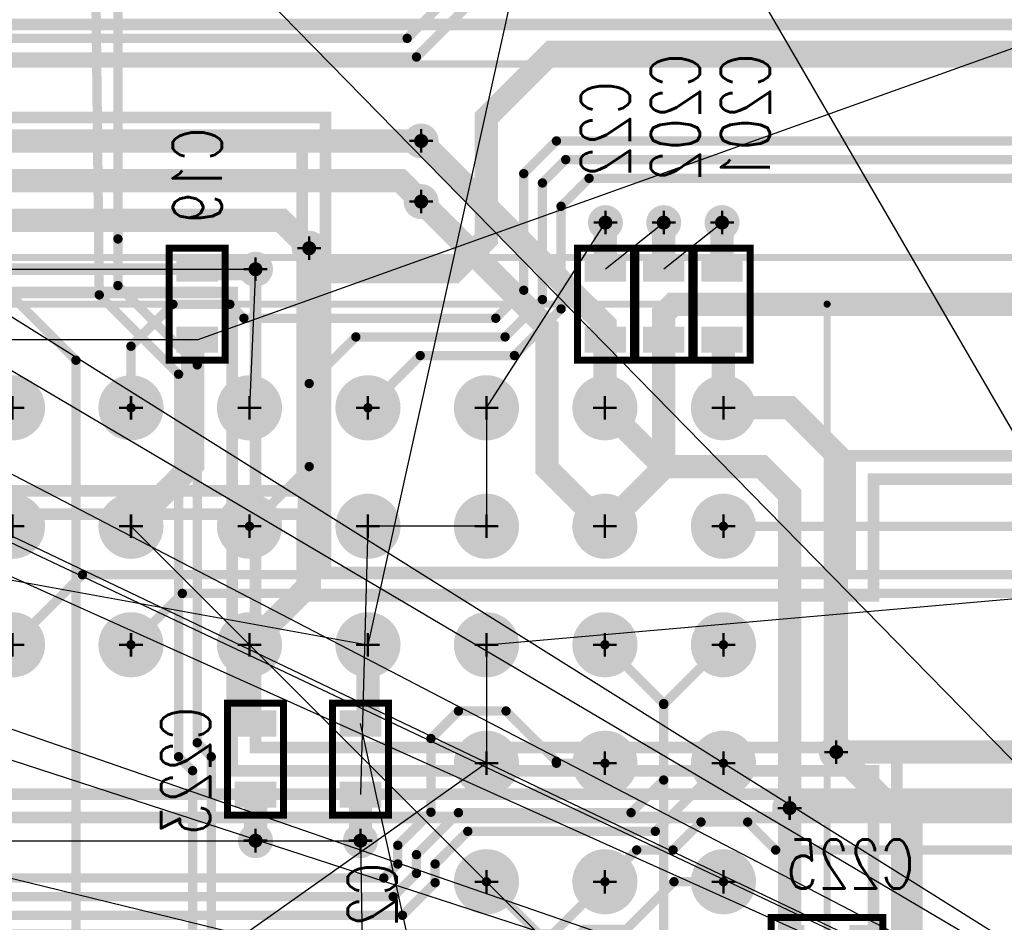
# Model space of a CAD drawing. Extents: x -1 to 210, y -5 to 148.
# Tile 44 of 52: x 138 to 159, y 62 to 81. Entities that reach past the tile are written whole.
import ezdxf
from ezdxf.enums import TextEntityAlignment as Align

# ---------------------------------------------------------------- set-up
doc = ezdxf.new("R2010")
doc.units = 0
for name, pattern in [('POUR_01_-1_0_000000', [2, 1, 1]), ('SIG_115', [2, 1, 1]), ('SIG_116', [2, 1, 1]), ('SIG_118', [2, 1, 1]), ('SIG_119', [2, 1, 1]), ('SIG_12', [2, 1, 1]), ('SIG_120', [2, 1, 1]), ('SIG_135', [2, 1, 1]), ('SIG_136', [2, 1, 1]), ('SIG_147', [2, 1, 1]), ('SIG_15', [2, 1, 1]), ('SIG_169', [2, 1, 1]), ('SIG_180', [2, 1, 1]), ('SIG_197', [2, 1, 1]), ('SIG_198', [2, 1, 1]), ('SIG_199', [2, 1, 1]), ('SIG_200', [2, 1, 1]), ('SIG_201', [2, 1, 1]), ('SIG_241', [2, 1, 1]), ('SIG_242', [2, 1, 1]), ('SIG_245', [2, 1, 1]), ('SIG_52', [2, 1, 1]), ('SIG_89', [2, 1, 1]), ('SIG_9', [2, 1, 1]), ('SIG_91', [2, 1, 1]), ('SIG_93', [2, 1, 1]), ('SIG_94', [2, 1, 1]), ('SIG_99', [2, 1, 1])]:
    doc.linetypes.add(name, pattern=pattern)
for name, color, linetype in [('DRIL_NPLTE_THRU_01', 176, 'CONTINUOUS'), ('DRIL_NPLTE_THRU_02', 255, 'CONTINUOUS'), ('DRIL_NPLTE_THRU_03', 106, 'CONTINUOUS'), ('DRIL_NPLTE_THRU_04', 16, 'CONTINUOUS'), ('DRIL_PLTE_THRU_01', 176, 'CONTINUOUS'), ('DRIL_PLTE_THRU_02', 255, 'CONTINUOUS'), ('DRIL_PLTE_THRU_03', 106, 'CONTINUOUS'), ('DRIL_PLTE_THRU_04', 16, 'CONTINUOUS'), ('DRIL_SYMBOL', 254, 'CONTINUOUS'), ('LINK_00', 57, 'CONTINUOUS'), ('PADS_BOT', 1, 'CONTINUOUS'), ('PADS_INNER', 5, 'CONTINUOUS'), ('PADS_TOP', 5, 'CONTINUOUS'), ('PART_BOT_2DLINE_00', 6, 'CONTINUOUS'), ('PART_NAME_04', 6, 'CONTINUOUS'), ('PART_TOP_2DLINE_01', 4, 'CONTINUOUS'), ('POUR_HEADER_02', 253, 'CONTINUOUS'), ('POUR_HEADER_03', 112, 'CONTINUOUS'), ('TRACE_01', 5, 'CONTINUOUS'), ('TRACE_04', 1, 'CONTINUOUS'), ('VIAPTS', 5, 'CONTINUOUS')]:
    doc.layers.add(name, color=color, linetype=linetype)
doc.styles.add('W0$15', font='simplex', dxfattribs={"width": 0.75})

# ---------------------------------------------------------------- blocks, each defined once
blk = doc.blocks.new('POUR_HEADER_0')
at = {"layer": 'POUR_HEADER_02', "linetype": 'POUR_01_-1_0_000000', "const_width": 0.25}
blk.add_lwpolyline([(115.25, -17), (137.75, -17), (137.75, -24.5), (126.25, -24.5)], dxfattribs=at)
blk = doc.blocks.new('POUR_HEADER_1')
at = {"layer": 'POUR_HEADER_02', "linetype": 'POUR_01_-1_0_000000', "const_width": 0.25}
for points in [[(61.25, -2), (168.25, -2), (168.25, -42.75), (183.25, -42.75), (183.25, -48.75), (161.5, -48.75), (161.5, -50.75), (122.75, -50.75)], [(119, -44.75), (130, -44.75), (130, -46.5), (142.25, -46.5), (142.25, -44), (151.25, -44), (151.25, -31.5), (157, -31.5), (157, -7.75), (66.75, -7.75)]]:
    blk.add_lwpolyline(points, dxfattribs=at)
blk = doc.blocks.new('POUR_HEADER_2')
at = {"layer": 'POUR_HEADER_02', "linetype": 'POUR_01_-1_0_000000', "const_width": 0.25}
for points in [[(-69.75, 44.5), (38.25, 44.5), (38.25, 3.75), (53.25, 3.75), (53.25, -3.25), (31.5, -3.25), (31.5, -5.25), (-7.25, -5.25)], [(-23.5, 9.75), (0, 9.75), (0, 0), (11.25, 0), (11.25, 2.5), (20.25, 2.5), (20.25, 15), (26, 15), (26, 37.75), (-63.25, 37.75)]]:
    blk.add_lwpolyline(points, dxfattribs=at)
blk = doc.blocks.new('POUR_HEADER_4')
at = {"layer": 'POUR_HEADER_03', "linetype": 'POUR_01_-1_0_000000', "const_width": 0.25}
blk.add_lwpolyline([(-19.75, -1.25), (15.75, -1.25), (15.75, -4.75), (25.25, -4.75), (25.25, -61.25), (-2.25, -61.25), (-2.25, -106), (-25.75, -106), (-25.75, -70.75), (-16.75, -70.75), (-16.75, -50.25), (-30.5, -50.25), (-30.5, -40), (-53.25, -40), (-53.25, -46), (-59, -46), (-59, -34.75), (-2.25, -34.75), (-2.25, -52.25), (22, -52.25), (22, -22.5), (0, -22.5), (0, -6.5), (-19.75, -6.5)], close=True, dxfattribs=at)
blk = doc.blocks.new('POUR_HEADER_5')
at = {"layer": 'POUR_HEADER_03', "linetype": 'POUR_01_-1_0_000000', "const_width": 0.25}
blk.add_lwpolyline([(-19, -38), (2.75, -38), (2.75, -48.25), (16.5, -48.25), (16.5, -67.75), (7.5, -67.75), (7.5, -103.5), (-4.5, -103.5)], dxfattribs=at)
blk = doc.blocks.new('SMOOTH_0$15')
at = {"const_width": 0.075}
blk.add_lwpolyline([(-0.0375, 0, 1), (0.0375, 0, 1)], format="xyb", close=True, dxfattribs=at)
blk = doc.blocks.new('PART_BODY_BOT_22')
at = {"layer": 'PART_BOT_2DLINE_00', "const_width": 0.15}
blk.add_lwpolyline([(1.2, -0.6), (1.2, 0.6), (-1.2, 0.6), (-1.2, -0.6)], close=True, dxfattribs=at)
at = {"layer": 'PART_BOT_2DLINE_00'}
for p in [(-1.2, 0.6), (1.2, 0.6), (-1.2, -0.6), (1.2, -0.6)]:
    blk.add_blockref('SMOOTH_0$15', p, dxfattribs=at)
blk = doc.blocks.new('DRIL_HOLE_0')
blk.add_lwpolyline([(0, 0, 1), (0, 0, 1)], format="xyb", close=True)
blk = doc.blocks.new('PAD_0')
blk.add_lwpolyline([(0, 0, 1), (0, 0, 1)], format="xyb", close=True)
blk = doc.blocks.new('PAD_2')
at = {"const_width": 0.5588}
blk.add_lwpolyline([(-0.4445, 0), (0.4445, 0)], dxfattribs=at)
blk = doc.blocks.new('STK_BOT_5')
at = {"layer": 'DRIL_PLTE_THRU_01'}
blk.add_blockref('DRIL_HOLE_0', (0, 0), dxfattribs=at)
at = {"layer": 'DRIL_PLTE_THRU_02'}
blk.add_blockref('DRIL_HOLE_0', (0, 0), dxfattribs=at)
at = {"layer": 'DRIL_PLTE_THRU_03'}
blk.add_blockref('DRIL_HOLE_0', (0, 0), dxfattribs=at)
at = {"layer": 'DRIL_PLTE_THRU_04'}
blk.add_blockref('DRIL_HOLE_0', (0, 0), dxfattribs=at)
at = {"layer": 'PADS_BOT', "rotation": 90}
blk.add_blockref('PAD_2', (0, 0), dxfattribs=at)
at = {"layer": 'PADS_INNER'}
blk.add_blockref('PAD_0', (0, 0), dxfattribs=at)
at = {"layer": 'PADS_TOP'}
blk.add_blockref('PAD_0', (0, 0), dxfattribs=at)
blk = doc.blocks.new('SYM_BOT_3')
for name, p in [('PART_BODY_BOT_22', (0, 0)), ('STK_BOT_5', (-0.762, 0)), ('STK_BOT_5', (0.762, 0))]:
    blk.add_blockref(name, p)
blk = doc.blocks.new('PART_BOT_40')
blk.add_blockref('SYM_BOT_3', (0, 0))
at = {"layer": 'PART_NAME_04', "style": 'W0$15', "width": 0.75}
blk.add_text('C19', height=1.05, rotation=180, dxfattribs=at).set_placement((2.75, 0), align=Align.MIDDLE_CENTER)
blk = doc.blocks.new('PART_BOT_41')
blk.add_blockref('SYM_BOT_3', (0, 0))
at = {"layer": 'PART_NAME_04', "style": 'W0$15', "width": 0.75}
blk.add_text('C21', height=1.05, dxfattribs=at).set_placement((3.25, -0.25), align=Align.MIDDLE_CENTER)
blk = doc.blocks.new('PART_BOT_42')
blk.add_blockref('SYM_BOT_3', (0, 0))
at = {"layer": 'PART_NAME_04', "style": 'W0$15', "width": 0.75}
blk.add_text('C22', height=1.05, rotation=180, dxfattribs=at).set_placement((3.75, 0), align=Align.MIDDLE_CENTER)
blk = doc.blocks.new('PART_BOT_161')
blk.add_blockref('SYM_BOT_3', (0, 0))
at = {"layer": 'PART_NAME_04', "style": 'W0$15', "width": 0.75}
blk.add_text('C201', height=1.05, rotation=180, dxfattribs=at).set_placement((4, 0.5), align=Align.MIDDLE_CENTER)
blk = doc.blocks.new('SMOOTH_0$1524')
at = {"const_width": 0.0762}
blk.add_lwpolyline([(-0.0381, 0, 1), (0.0381, 0, 1)], format="xyb", close=True, dxfattribs=at)
blk = doc.blocks.new('PART_BODY_TOP_54')
at = {"layer": 'PART_TOP_2DLINE_01', "const_width": 0.1524}
blk.add_lwpolyline([(25.15, -31.8), (25.15, -28.1), (21, -28.1), (21, 20.95), (-21, 20.95), (-21, -28.15), (-25.2, -28.15)], dxfattribs=at)
for points in [[(-25.15, 20.92), (25.15, 20.92), (25.15, -31.78), (-25.15, -31.78)], [(-20.0025, 20.0025), (-20.0025, -20.0025), (20.0025, -20.0025), (20.0025, 20.0025)]]:
    blk.add_lwpolyline(points, close=True, dxfattribs=at)
at = {"layer": 'PART_TOP_2DLINE_01'}
blk.add_blockref('SMOOTH_0$1524', (20.0025, -20.0025), dxfattribs=at)
blk = doc.blocks.new('DRIL_SYMBOL_0$8')
at = {"layer": 'DRIL_SYMBOL', "const_width": 0.0508}
for points in [[(0, -0.254), (0, 0.254)], [(-0.254, 0), (0.254, 0)]]:
    blk.add_lwpolyline(points, dxfattribs=at)
blk = doc.blocks.new('DRIL_HOLE_0$8')
at = {"const_width": 0.4}
blk.add_lwpolyline([(-0.2, 0, 1), (0.2, 0, 1)], format="xyb", close=True, dxfattribs=at)
blk.add_blockref('DRIL_SYMBOL_0$8', (0, 0))
blk = doc.blocks.new('PAD_30')
at = {"const_width": 0.6985}
blk.add_lwpolyline([(0, -0.34925, 1), (0, 0.34925, 1)], format="xyb", close=True, dxfattribs=at)
blk = doc.blocks.new('STK_TOP_35')
at = {"layer": 'DRIL_PLTE_THRU_01'}
blk.add_blockref('DRIL_HOLE_0$8', (0, 0), dxfattribs=at)
at = {"layer": 'DRIL_PLTE_THRU_02'}
blk.add_blockref('DRIL_HOLE_0$8', (0, 0), dxfattribs=at)
at = {"layer": 'DRIL_PLTE_THRU_03'}
blk.add_blockref('DRIL_HOLE_0$8', (0, 0), dxfattribs=at)
at = {"layer": 'DRIL_PLTE_THRU_04'}
blk.add_blockref('DRIL_HOLE_0$8', (0, 0), dxfattribs=at)
at = {"layer": 'PADS_BOT'}
blk.add_blockref('PAD_30', (0, 0), dxfattribs=at)
at = {"layer": 'PADS_INNER'}
blk.add_blockref('PAD_30', (0, 0), dxfattribs=at)
at = {"layer": 'PADS_TOP'}
blk.add_blockref('PAD_30', (0, 0), dxfattribs=at)
blk = doc.blocks.new('STK_TOP_22')
at = {"layer": 'DRIL_NPLTE_THRU_01'}
blk.add_blockref('DRIL_HOLE_0', (0, 0), dxfattribs=at)
at = {"layer": 'DRIL_NPLTE_THRU_02'}
blk.add_blockref('DRIL_HOLE_0', (0, 0), dxfattribs=at)
at = {"layer": 'DRIL_NPLTE_THRU_03'}
blk.add_blockref('DRIL_HOLE_0', (0, 0), dxfattribs=at)
at = {"layer": 'DRIL_NPLTE_THRU_04'}
blk.add_blockref('DRIL_HOLE_0', (0, 0), dxfattribs=at)
at = {"layer": 'PADS_BOT'}
blk.add_blockref('PAD_0', (0, 0), dxfattribs=at)
at = {"layer": 'PADS_INNER'}
blk.add_blockref('PAD_0', (0, 0), dxfattribs=at)
at = {"layer": 'PADS_TOP'}
blk.add_blockref('PAD_0', (0, 0), dxfattribs=at)
blk = doc.blocks.new('SYM_TOP_35')
for name, p in [('PART_BODY_TOP_54', (0, 0)), ('STK_TOP_35', (12.7, -2.54)), ('STK_TOP_35', (15.24, -2.54)), ('STK_TOP_35', (17.78, -2.54)), ('STK_TOP_35', (12.7, -5.08)), ('STK_TOP_35', (15.24, -5.08)), ('STK_TOP_35', (17.78, -5.08)), ('STK_TOP_22', (7.62, -5.08)), ('STK_TOP_22', (10.16, -5.08)), ('STK_TOP_35', (12.7, -7.62)), ('STK_TOP_35', (15.24, -7.62)), ('STK_TOP_35', (17.78, -7.62)), ('STK_TOP_22', (7.62, -7.62)), ('STK_TOP_22', (10.16, -7.62)), ('STK_TOP_35', (12.7, -10.16)), ('STK_TOP_35', (15.24, -10.16)), ('STK_TOP_35', (17.78, -10.16)), ('STK_TOP_22', (7.62, -10.16)), ('STK_TOP_22', (10.16, -10.16)), ('STK_TOP_35', (7.62, -12.7)), ('STK_TOP_35', (10.16, -12.7)), ('STK_TOP_35', (12.7, -12.7)), ('STK_TOP_35', (15.24, -12.7)), ('STK_TOP_35', (17.78, -12.7)), ('STK_TOP_35', (7.62, -15.24)), ('STK_TOP_35', (10.16, -15.24)), ('STK_TOP_35', (12.7, -15.24)), ('STK_TOP_35', (15.24, -15.24)), ('STK_TOP_35', (17.78, -15.24)), ('STK_TOP_35', (7.62, -17.78)), ('STK_TOP_35', (10.16, -17.78)), ('STK_TOP_35', (12.7, -17.78)), ('STK_TOP_35', (15.24, -17.78)), ('STK_TOP_35', (17.78, -17.78))]:
    blk.add_blockref(name, p)
blk = doc.blocks.new('PART_TOP_202')
blk.add_blockref('SYM_TOP_35', (0, 0))
blk = doc.blocks.new('PART_BOT_206')
blk.add_blockref('SYM_BOT_3', (0, 0))
at = {"layer": 'PART_NAME_04', "style": 'W0$15', "width": 0.75}
blk.add_text('C202', height=1.05, rotation=180, dxfattribs=at).set_placement((4, 0.25), align=Align.MIDDLE_CENTER)
blk = doc.blocks.new('PART_BOT_217')
blk.add_blockref('SYM_BOT_3', (0, 0))
at = {"layer": 'PART_NAME_04', "style": 'W0$15', "width": 0.75}
blk.add_text('C223', height=1.05, dxfattribs=at).set_placement((0.25, 1.5), align=Align.MIDDLE_CENTER)
blk = doc.blocks.new('PART_BOT_219')
blk.add_blockref('SYM_BOT_3', (0, 0))
at = {"layer": 'PART_NAME_04', "style": 'W0$15', "width": 0.75}
blk.add_text('C225', height=1.05, rotation=180, dxfattribs=at).set_placement((0.5, -1.75), align=Align.MIDDLE_CENTER)
blk = doc.blocks.new('SMOOTH_0$5')
at = {"const_width": 0.25}
blk.add_lwpolyline([(-0.125, 0, 1), (0.125, 0, 1)], format="xyb", close=True, dxfattribs=at)
blk = doc.blocks.new('SMOOTH_0$2')
at = {"const_width": 0.1}
blk.add_lwpolyline([(-0.05, 0, 1), (0.05, 0, 1)], format="xyb", close=True, dxfattribs=at)
blk = doc.blocks.new('DRIL_SYMBOL_0$3')
at = {"layer": 'DRIL_SYMBOL', "const_width": 0.0508}
for points in [[(0, -0.254), (0, 0.254)], [(-0.254, 0), (0.254, 0)]]:
    blk.add_lwpolyline(points, dxfattribs=at)
blk = doc.blocks.new('DRIL_HOLE_0$3')
at = {"const_width": 0.15}
blk.add_lwpolyline([(-0.075, 0, 1), (0.075, 0, 1)], format="xyb", close=True, dxfattribs=at)
blk.add_blockref('DRIL_SYMBOL_0$3', (0, 0))
blk = doc.blocks.new('PAD_34')
at = {"const_width": 0.375}
blk.add_lwpolyline([(0, -0.1875, 1), (0, 0.1875, 1)], format="xyb", close=True, dxfattribs=at)
blk = doc.blocks.new('STK_TOP_3')
at = {"layer": 'DRIL_PLTE_THRU_01'}
blk.add_blockref('DRIL_HOLE_0$3', (0, 0), dxfattribs=at)
at = {"layer": 'DRIL_PLTE_THRU_02'}
blk.add_blockref('DRIL_HOLE_0$3', (0, 0), dxfattribs=at)
at = {"layer": 'DRIL_PLTE_THRU_03'}
blk.add_blockref('DRIL_HOLE_0$3', (0, 0), dxfattribs=at)
at = {"layer": 'DRIL_PLTE_THRU_04'}
blk.add_blockref('DRIL_HOLE_0$3', (0, 0), dxfattribs=at)
at = {"layer": 'PADS_BOT'}
blk.add_blockref('PAD_34', (0, 0), dxfattribs=at)
at = {"layer": 'PADS_INNER'}
blk.add_blockref('PAD_34', (0, 0), dxfattribs=at)
at = {"layer": 'PADS_TOP'}
blk.add_blockref('PAD_34', (0, 0), dxfattribs=at)
blk = doc.blocks.new('SYM_TOP_1')
blk.add_blockref('STK_TOP_3', (0, 0))

msp = doc.modelspace()

# ---------------------------------------------------------------- linework, layer by layer
at = {"layer": 'LINK_00', "linetype": 'SIG_12'}
for p, q in [((58, 120.5), (169, 55)), ((31.5, 120), (169, 55)), ((169, 55), (50, 108.5)), ((120.5, 104.5), (169, 55)), ((37.5, 100.5), (169, 55)), ((98, 99.5), (169, 55)), ((80, 97.5), (169, 55)), ((145.5, 95.5), (169, 55)), ((169, 55), (92, 95)), ((70.5, 87), (169, 55)), ((169, 55), (83, 76)), ((133.75, 75.75), (142.75, 75.75)), ((142.75, 75.75), (142.62, 72.78))]:
    msp.add_line(p, q, dxfattribs=at)
at = {"layer": 'LINK_00', "linetype": 'SIG_52'}
for p, q in [((154.79, 111.25), (145.16, 67.7)), ((117.22, 72.78), (145.16, 67.7)), ((150.24, 42.3), (145, 66.012))]:
    msp.add_line(p, q, dxfattribs=at)
at = {"layer": 'LINK_00', "linetype": 'SIG_94'}
for p, q in [((141.5, 74.238), (190.5, 91.76)), ((141.5, 74.238), (132.5, 74.238)), ((140.08, 70.24), (150.24, 60.08))]:
    msp.add_line(p, q, dxfattribs=at)
at = {"layer": 'LINK_00', "linetype": 'SIG_15'}
for p, q in [((147.7, 72.78), (150.25, 76.75)), ((150.25, 75.762), (151.5, 76.75)), ((151.5, 75.762), (152.75, 76.75)), ((147.7, 72.78), (147.7, 70.24)), ((145.16, 70.24), (145, 64.488)), ((147.7, 70.24), (145.16, 70.24)), ((125.262, 63.5), (142.75, 63.5)), ((142.75, 63.5), (145, 63.5)), ((145, 63.5), (145.25, 46.25))]:
    msp.add_line(p, q, dxfattribs=at)
at = {"layer": 'LINK_00', "linetype": 'SIG_9'}
for p, q in [((147.7, 67.7), (190.5, 71.44)), ((147.7, 67.7), (147.7, 65.16)), ((147.7, 65.16), (126.25, 50))]:
    msp.add_line(p, q, dxfattribs=at)
at = {"layer": 'TRACE_01', "linetype": 'SIG_118', "const_width": 0.2}
msp.add_lwpolyline([(137.1, 84.9), (137.1, 75.6), (138.9, 73.8), (138.9, 47.5)], dxfattribs=at)
at = {"layer": 'TRACE_01', "linetype": 'SIG_119', "const_width": 0.2}
msp.add_lwpolyline([(139.3, 84.2), (139.4, 75.2), (141.1, 73.5), (141.1, 65.3), (141.4, 65), (141.4, 48.6)], dxfattribs=at)
at = {"layer": 'TRACE_01', "linetype": 'SIG_120', "const_width": 0.2}
for points in [[(139.8, 76.4), (139.8, 82.9), (140.5, 83.8)], [(139.8, 76.4), (139.8, 75.4), (141.5, 73.7), (141.5, 65.6), (141.8, 65.3), (141.8, 49.68), (144.1, 47.38), (147.7, 47.38)]]:
    msp.add_lwpolyline(points, dxfattribs=at)
at = {"layer": 'TRACE_01', "linetype": 'SIG_89', "const_width": 0.5}
for points in [[(146.3, 78.5), (150.24, 74.56), (150.24, 72.78)], [(150.24, 72.78), (151.5, 71.52), (153.6, 71.52), (154.2, 70.92), (154.2, 64.2)], [(154.2, 64.2), (154.2, 59.7), (155.8, 58.1), (155.8, 44.9), (157.9, 42.8), (157.9, 38.6)]]:
    msp.add_lwpolyline(points, dxfattribs=at)
at = {"layer": 'TRACE_01', "linetype": 'SIG_93', "const_width": 0.5}
msp.add_lwpolyline([(146.3, 77.2), (149, 74.5), (149, 71.48), (150.24, 70.24)], dxfattribs=at)
at = {"layer": 'TRACE_01', "linetype": 'SIG_91', "const_width": 0.5}
msp.add_lwpolyline([(142.62, 67.7), (143.9, 68.98), (143.9, 76.2)], dxfattribs=at)
at = {"layer": 'TRACE_01', "linetype": 'SIG_99', "const_width": 0.5}
for points in [[(152.78, 72.78), (154.2, 72.78), (155.2, 71.78), (155.2, 65.4)], [(155.2, 65.4), (156.8, 63.8), (156.8, 46.1)]]:
    msp.add_lwpolyline(points, dxfattribs=at)
at = {"layer": 'TRACE_01', "linetype": 'SIG_242', "const_width": 0.2}
msp.add_lwpolyline([(150.24, 67.7), (151.5, 66.44), (151.5, 59.55), (152.25, 58.8), (153.5, 58.8), (154.4, 57.9)], dxfattribs=at)
at = {"layer": 'TRACE_01', "linetype": 'SIG_245', "const_width": 0.2}
msp.add_lwpolyline([(147.7, 62.62), (149.02, 61.3), (149.02, 59.5), (149.72, 58.8), (150.9, 58.8), (151.5, 58.2), (151.5, 57.2), (152.5, 56.2), (154.4, 56.2)], dxfattribs=at)
at = {"layer": 'TRACE_04', "linetype": 'SIG_116', "const_width": 0.2}
msp.add_lwpolyline([(101.2, 79.8), (101.9, 79.8), (102.8, 80.7), (146, 80.7), (147.2, 81.9)], dxfattribs=at)
at = {"layer": 'TRACE_04', "linetype": 'SIG_115', "const_width": 0.2}
msp.add_lwpolyline([(100.5, 79.4), (102.1, 79.4), (103, 80.3), (146.2, 80.3), (147.4, 81.5), (174.7, 81.5)], dxfattribs=at)
at = {"layer": 'TRACE_04', "linetype": 'SIG_91', "const_width": 0.5}
for points in [[(144.4, 75.7), (147, 75.7), (147.7, 76.4), (147.7, 79), (149.1, 80.4), (165.6, 80.4)], [(143.9, 76.2), (143.3, 76.8), (131.8, 76.8)], [(144.4, 75.7), (143.9, 76.2)], [(142.75, 66.012), (142.62, 66.012), (142.62, 67.7)]]:
    msp.add_lwpolyline(points, dxfattribs=at)
at = {"layer": 'TRACE_04', "linetype": 'SIG_135', "const_width": 0.2}
msp.add_lwpolyline([(142.62, 70.24), (143.9, 71.52), (143.9, 73.3), (144.9, 74.3), (148.1, 74.3), (148.9, 75.1), (148.9, 77.6), (149.4, 78.1), (163.6, 78.1), (164.4, 78.9)], dxfattribs=at)
at = {"layer": 'TRACE_04', "linetype": 'SIG_180', "const_width": 0.2}
for points in [[(147.9, 74.7), (148.5, 75.3), (148.5, 77.8), (149.2, 78.5), (161.9, 78.5), (162.3, 78.9)], [(140.08, 72.78), (140.08, 74.1), (140.98, 75), (142.2, 75)], [(147.9, 74.7), (142.5, 74.7), (142.2, 75)]]:
    msp.add_lwpolyline(points, dxfattribs=at)
at = {"layer": 'TRACE_04', "linetype": 'SIG_89', "const_width": 0.5}
for points in [[(115.5, 77.3), (116.7, 78.5), (146.3, 78.5)], [(150.24, 72.78), (150.24, 74.228), (150.25, 74.238)], [(154.2, 64.2), (167.9, 64.2), (170.4, 66.7)]]:
    msp.add_lwpolyline(points, dxfattribs=at)
at = {"layer": 'TRACE_04', "linetype": 'SIG_93', "const_width": 0.5}
for points in [[(146.3, 77.2), (145.85, 77.65), (129.1, 77.65)], [(151.5, 74.238), (151.5, 74.8), (151.7, 75), (163.3, 75)], [(150.24, 70.24), (151.5, 71.5), (151.5, 74.238)]]:
    msp.add_lwpolyline(points, dxfattribs=at)
at = {"layer": 'TRACE_04', "linetype": 'SIG_136', "const_width": 0.2}
msp.add_lwpolyline([(145.16, 72.78), (146.28, 73.9), (148.3, 73.9), (149.3, 74.9), (149.3, 77.1), (149.9, 77.7), (164.4, 77.7)], dxfattribs=at)
at = {"layer": 'TRACE_04', "linetype": 'SIG_15', "const_width": 0.5}
for points in [[(150.25, 75.762), (150.25, 76.75)], [(151.5, 75.762), (151.5, 76.75)], [(152.75, 75.762), (152.75, 76.75)], [(142.75, 63.5), (142.75, 64.488)], [(145, 63.5), (145, 64.488)]]:
    msp.add_lwpolyline(points, dxfattribs=at)
at = {"layer": 'TRACE_04', "linetype": 'SIG_12', "const_width": 0.5}
msp.add_lwpolyline([(142.75, 75.75), (142.75, 75.762), (141.5, 75.762)], dxfattribs=at)
at = {"layer": 'TRACE_04', "linetype": 'SIG_94', "const_width": 0.5}
msp.add_lwpolyline([(140.08, 70.24), (141.4, 71.56), (141.4, 74.138), (141.5, 74.238)], dxfattribs=at)
at = {"layer": 'TRACE_04', "linetype": 'SIG_99', "const_width": 0.5}
for points in [[(152.78, 72.78), (152.78, 74.208), (152.75, 74.238)], [(165.8, 65.4), (156.8, 65.4), (155.2, 65.4)]]:
    msp.add_lwpolyline(points, dxfattribs=at)
at = {"layer": 'TRACE_04', "linetype": 'SIG_241', "const_width": 0.2}
msp.add_lwpolyline([(152.78, 70.24), (160, 70.24), (161.06, 71.3)], dxfattribs=at)
at = {"layer": 'TRACE_04', "linetype": 'SIG_169', "const_width": 0.2}
msp.add_lwpolyline([(137.54, 67.7), (139.04, 69.2), (163.6, 69.2), (164.4, 70)], dxfattribs=at)
at = {"layer": 'TRACE_04', "linetype": 'SIG_147', "const_width": 0.2}
msp.add_lwpolyline([(140.08, 67.7), (141.18, 68.8), (164.4, 68.8)], dxfattribs=at)
at = {"layer": 'TRACE_04', "linetype": 'SIG_200', "const_width": 0.2}
msp.add_lwpolyline([(127, 62.3), (145.7, 62.3), (146.2, 62.8), (146.2, 63.2), (147.1, 64.1), (150.8, 64.1), (151.5, 64.8), (151.5, 66.42), (152.78, 67.7)], dxfattribs=at)
at = {"layer": 'TRACE_04', "linetype": 'SIG_52', "const_width": 0.5}
msp.add_lwpolyline([(145, 66.012), (145.16, 66.172), (145.16, 67.7)], dxfattribs=at)
at = {"layer": 'TRACE_04', "linetype": 'SIG_201', "const_width": 0.2}
for points in [[(145.5, 62.7), (127.2, 62.7), (126.3, 63.6), (126.3, 65.9), (125.6, 66.6)], [(145.5, 62.7), (145.8, 63), (145.8, 63.4), (146.51, 64.11), (146.51, 65.69), (147.1, 66.28), (148.12, 66.28)], [(150.24, 65.16), (149.2, 65.16), (149.2, 65.2), (148.12, 66.28)]]:
    msp.add_lwpolyline(points, dxfattribs=at)
at = {"layer": 'TRACE_04', "linetype": 'SIG_199', "const_width": 0.2}
msp.add_lwpolyline([(92.4, 56.7), (108, 56.7), (112.6, 61.3), (114.8, 61.3), (115, 61.5), (127.1, 61.5), (127.5, 61.9), (145.9, 61.9), (146.6, 62.6), (146.6, 63), (147.3, 63.7), (151.32, 63.7), (152.78, 65.16)], dxfattribs=at)
at = {"layer": 'TRACE_04', "linetype": 'SIG_198', "const_width": 0.2}
for points in [[(150.24, 62.62), (150.92, 63.3), (151.7, 63.3), (152.3, 63.9), (153.3, 63.9)], [(182.5, 62.6), (177.1, 62.6), (176.4, 63.3), (153.9, 63.3), (153.3, 63.9)], [(87.46, 55.06), (88.7, 56.3), (108.2, 56.3), (112.8, 60.9), (115.1, 60.9), (115.3, 61.1), (127.4, 61.1), (127.8, 61.5), (149.12, 61.5), (150.24, 62.62)]]:
    msp.add_lwpolyline(points, dxfattribs=at)
at = {"layer": 'TRACE_04', "linetype": 'SIG_197', "const_width": 0.2}
msp.add_lwpolyline([(96.2, 53.9), (108.5, 53.9), (111.9, 57.3), (113.7, 57.3), (115.4, 59), (143.3, 59), (145.4, 61.1), (149.3, 61.1), (149.8, 61.6), (150.7, 61.6), (151.72, 62.62), (152.78, 62.62)], dxfattribs=at)

# ---------------------------------------------------------------- block references
at = {"linetype": 'SIG_15'}
msp.add_blockref('POUR_HEADER_2', (144.25, 69.25), dxfattribs=at)
at = {"linetype": 'SIG_9'}
msp.add_blockref('POUR_HEADER_1', (13.75, 115.25), dxfattribs=at)
at = {"linetype": 'SIG_52'}
msp.add_blockref('POUR_HEADER_4', (173.25, 115.75), dxfattribs=at)
at = {"linetype": 'SIG_94'}
msp.add_blockref('POUR_HEADER_5', (139.5, 113.25), dxfattribs=at)
at = {"linetype": 'SIG_12'}
msp.add_blockref('POUR_HEADER_0', (6, 95.5), dxfattribs=at)
at = {"rotation": 90}
msp.add_blockref('PART_TOP_202', (135, 55), dxfattribs=at)
at = {"xscale": -1}
for name, p, rotation in [('PART_BOT_206', (151.5, 75), -90), ('PART_BOT_161', (152.75, 75), -90), ('PART_BOT_42', (150.25, 75), -90), ('PART_BOT_40', (141.5, 75), -90), ('PART_BOT_217', (142.75, 65.25), -270), ('PART_BOT_41', (145, 65.25), -270), ('PART_BOT_219', (155, 61.25), -180)]:
    msp.add_blockref(name, p, dxfattribs=dict(at, rotation=rotation))
at = {"layer": 'TRACE_01'}
for name, p in [('SMOOTH_0$5', (146.3, 78.5)), ('SMOOTH_0$5', (146.3, 77.2)), ('SMOOTH_0$2', (139.8, 76.4)), ('SMOOTH_0$2', (139.8, 76.4)), ('SMOOTH_0$5', (143.9, 76.2)), ('SMOOTH_0$2', (139.8, 75.4)), ('SMOOTH_0$2', (139.4, 75.2)), ('SMOOTH_0$5', (149, 74.5)), ('SMOOTH_0$5', (150.24, 74.56)), ('SMOOTH_0$2', (138.9, 73.8)), ('SMOOTH_0$2', (141.5, 73.7)), ('SMOOTH_0$2', (141.1, 73.5)), ('SMOOTH_0$5', (150.24, 72.78)), ('SMOOTH_0$5', (150.24, 72.78)), ('SMOOTH_0$5', (152.78, 72.78)), ('SMOOTH_0$5', (154.2, 72.78)), ('SMOOTH_0$5', (155.2, 71.78)), ('SMOOTH_0$5', (151.5, 71.52)), ('SMOOTH_0$5', (153.6, 71.52)), ('SMOOTH_0$5', (149, 71.48)), ('SMOOTH_0$5', (154.2, 70.92)), ('SMOOTH_0$5', (150.24, 70.24)), ('SMOOTH_0$5', (143.9, 68.98)), ('SMOOTH_0$5', (142.62, 67.7)), ('SMOOTH_0$2', (150.24, 67.7)), ('SMOOTH_0$2', (151.5, 66.44)), ('SMOOTH_0$2', (141.5, 65.6)), ('SMOOTH_0$5', (155.2, 65.4)), ('SMOOTH_0$5', (155.2, 65.4)), ('SMOOTH_0$2', (141.1, 65.3)), ('SMOOTH_0$2', (141.8, 65.3)), ('SMOOTH_0$2', (141.4, 65)), ('SMOOTH_0$5', (154.2, 64.2)), ('SMOOTH_0$5', (154.2, 64.2)), ('SMOOTH_0$5', (156.8, 63.8)), ('SMOOTH_0$2', (147.7, 62.62))]:
    msp.add_blockref(name, p, dxfattribs=at)
at = {"layer": 'TRACE_04'}
for name, p in [('SMOOTH_0$2', (146, 80.7)), ('SMOOTH_0$5', (149.1, 80.4)), ('SMOOTH_0$2', (146.2, 80.3)), ('SMOOTH_0$5', (147.7, 79)), ('SMOOTH_0$5', (146.3, 78.5)), ('SMOOTH_0$2', (149.2, 78.5)), ('SMOOTH_0$2', (149.4, 78.1)), ('SMOOTH_0$5', (145.85, 77.65)), ('SMOOTH_0$2', (148.5, 77.8)), ('SMOOTH_0$2', (148.9, 77.6)), ('SMOOTH_0$2', (149.9, 77.7)), ('SMOOTH_0$5', (146.3, 77.2)), ('SMOOTH_0$5', (143.3, 76.8)), ('SMOOTH_0$2', (149.3, 77.1)), ('SMOOTH_0$5', (150.25, 76.75)), ('SMOOTH_0$5', (151.5, 76.75)), ('SMOOTH_0$5', (152.75, 76.75)), ('SMOOTH_0$5', (147.7, 76.4)), ('SMOOTH_0$5', (143.9, 76.2)), ('SMOOTH_0$5', (143.9, 76.2)), ('SMOOTH_0$5', (141.5, 75.762)), ('SMOOTH_0$5', (142.75, 75.762)), ('SMOOTH_0$5', (142.75, 75.75)), ('SMOOTH_0$5', (150.25, 75.762)), ('SMOOTH_0$5', (151.5, 75.762)), ('SMOOTH_0$5', (152.75, 75.762)), ('SMOOTH_0$5', (144.4, 75.7)), ('SMOOTH_0$5', (144.4, 75.7)), ('SMOOTH_0$5', (147, 75.7)), ('SMOOTH_0$2', (148.5, 75.3)), ('SMOOTH_0$2', (148.9, 75.1)), ('SMOOTH_0$5', (151.7, 75)), ('SMOOTH_0$2', (140.98, 75)), ('SMOOTH_0$2', (142.2, 75)), ('SMOOTH_0$2', (142.2, 75)), ('SMOOTH_0$2', (149.3, 74.9)), ('SMOOTH_0$5', (151.5, 74.8)), ('SMOOTH_0$2', (142.5, 74.7)), ('SMOOTH_0$2', (147.9, 74.7)), ('SMOOTH_0$2', (147.9, 74.7)), ('SMOOTH_0$5', (141.4, 74.138)), ('SMOOTH_0$5', (141.5, 74.238)), ('SMOOTH_0$2', (144.9, 74.3)), ('SMOOTH_0$2', (148.1, 74.3)), ('SMOOTH_0$5', (150.24, 74.228)), ('SMOOTH_0$5', (150.25, 74.238)), ('SMOOTH_0$5', (151.5, 74.238)), ('SMOOTH_0$5', (151.5, 74.238)), ('SMOOTH_0$5', (152.75, 74.238)), ('SMOOTH_0$5', (152.78, 74.208)), ('SMOOTH_0$2', (140.08, 74.1)), ('SMOOTH_0$2', (146.28, 73.9)), ('SMOOTH_0$2', (148.3, 73.9)), ('SMOOTH_0$2', (143.9, 73.3)), ('SMOOTH_0$2', (140.08, 72.78)), ('SMOOTH_0$2', (145.16, 72.78)), ('SMOOTH_0$5', (150.24, 72.78)), ('SMOOTH_0$5', (152.78, 72.78)), ('SMOOTH_0$5', (141.4, 71.56)), ('SMOOTH_0$2', (143.9, 71.52)), ('SMOOTH_0$5', (151.5, 71.5)), ('SMOOTH_0$5', (140.08, 70.24)), ('SMOOTH_0$2', (142.62, 70.24)), ('SMOOTH_0$5', (150.24, 70.24)), ('SMOOTH_0$2', (152.78, 70.24)), ('SMOOTH_0$2', (139.04, 69.2)), ('SMOOTH_0$2', (141.18, 68.8)), ('SMOOTH_0$2', (140.08, 67.7)), ('SMOOTH_0$5', (142.62, 67.7)), ('SMOOTH_0$5', (145.16, 67.7)), ('SMOOTH_0$2', (152.78, 67.7)), ('SMOOTH_0$2', (151.5, 66.42)), ('SMOOTH_0$5', (145.16, 66.172)), ('SMOOTH_0$2', (147.1, 66.28)), ('SMOOTH_0$2', (148.12, 66.28)), ('SMOOTH_0$2', (148.12, 66.28)), ('SMOOTH_0$5', (142.62, 66.012)), ('SMOOTH_0$5', (142.75, 66.012)), ('SMOOTH_0$5', (145, 66.012)), ('SMOOTH_0$2', (146.51, 65.69)), ('SMOOTH_0$5', (156.8, 65.4)), ('SMOOTH_0$2', (149.2, 65.2)), ('SMOOTH_0$2', (149.2, 65.16)), ('SMOOTH_0$2', (150.24, 65.16)), ('SMOOTH_0$2', (152.78, 65.16)), ('SMOOTH_0$2', (151.5, 64.8)), ('SMOOTH_0$5', (142.75, 64.488)), ('SMOOTH_0$5', (145, 64.488)), ('SMOOTH_0$5', (154.2, 64.2)), ('SMOOTH_0$2', (146.51, 64.11)), ('SMOOTH_0$2', (147.1, 64.1)), ('SMOOTH_0$2', (150.8, 64.1)), ('SMOOTH_0$2', (152.3, 63.9)), ('SMOOTH_0$2', (153.3, 63.9)), ('SMOOTH_0$2', (153.3, 63.9)), ('SMOOTH_0$5', (142.75, 63.5)), ('SMOOTH_0$5', (145, 63.5)), ('SMOOTH_0$2', (147.3, 63.7)), ('SMOOTH_0$2', (151.32, 63.7)), ('SMOOTH_0$2', (145.8, 63.4)), ('SMOOTH_0$2', (150.92, 63.3)), ('SMOOTH_0$2', (151.7, 63.3)), ('SMOOTH_0$2', (153.9, 63.3)), ('SMOOTH_0$2', (146.2, 63.2)), ('SMOOTH_0$2', (145.8, 63)), ('SMOOTH_0$2', (146.2, 62.8)), ('SMOOTH_0$2', (146.6, 63)), ('SMOOTH_0$2', (145.5, 62.7)), ('SMOOTH_0$2', (145.5, 62.7)), ('SMOOTH_0$2', (146.6, 62.6)), ('SMOOTH_0$2', (150.24, 62.62)), ('SMOOTH_0$2', (150.24, 62.62)), ('SMOOTH_0$2', (151.72, 62.62)), ('SMOOTH_0$2', (152.78, 62.62)), ('SMOOTH_0$2', (145.7, 62.3)), ('SMOOTH_0$2', (145.9, 61.9))]:
    msp.add_blockref(name, p, dxfattribs=at)
at = {"layer": 'VIAPTS', "linetype": 'SIG_89'}
for p in [(146.3, 78.5), (154.2, 64.2)]:
    msp.add_blockref('SYM_TOP_1', p, dxfattribs=at)
at = {"layer": 'VIAPTS', "linetype": 'SIG_93'}
msp.add_blockref('SYM_TOP_1', (146.3, 77.2), dxfattribs=at)
at = {"layer": 'VIAPTS', "linetype": 'SIG_15'}
for p in [(150.25, 76.75), (151.5, 76.75), (152.75, 76.75), (142.75, 63.5), (145, 63.5)]:
    msp.add_blockref('SYM_TOP_1', p, dxfattribs=at)
at = {"layer": 'VIAPTS', "linetype": 'SIG_91'}
msp.add_blockref('SYM_TOP_1', (143.9, 76.2), dxfattribs=at)
at = {"layer": 'VIAPTS', "linetype": 'SIG_12'}
msp.add_blockref('SYM_TOP_1', (142.75, 75.75), dxfattribs=at)
at = {"layer": 'VIAPTS', "linetype": 'SIG_99'}
msp.add_blockref('SYM_TOP_1', (155.2, 65.4), dxfattribs=at)

doc.saveas('drawing.dxf')
